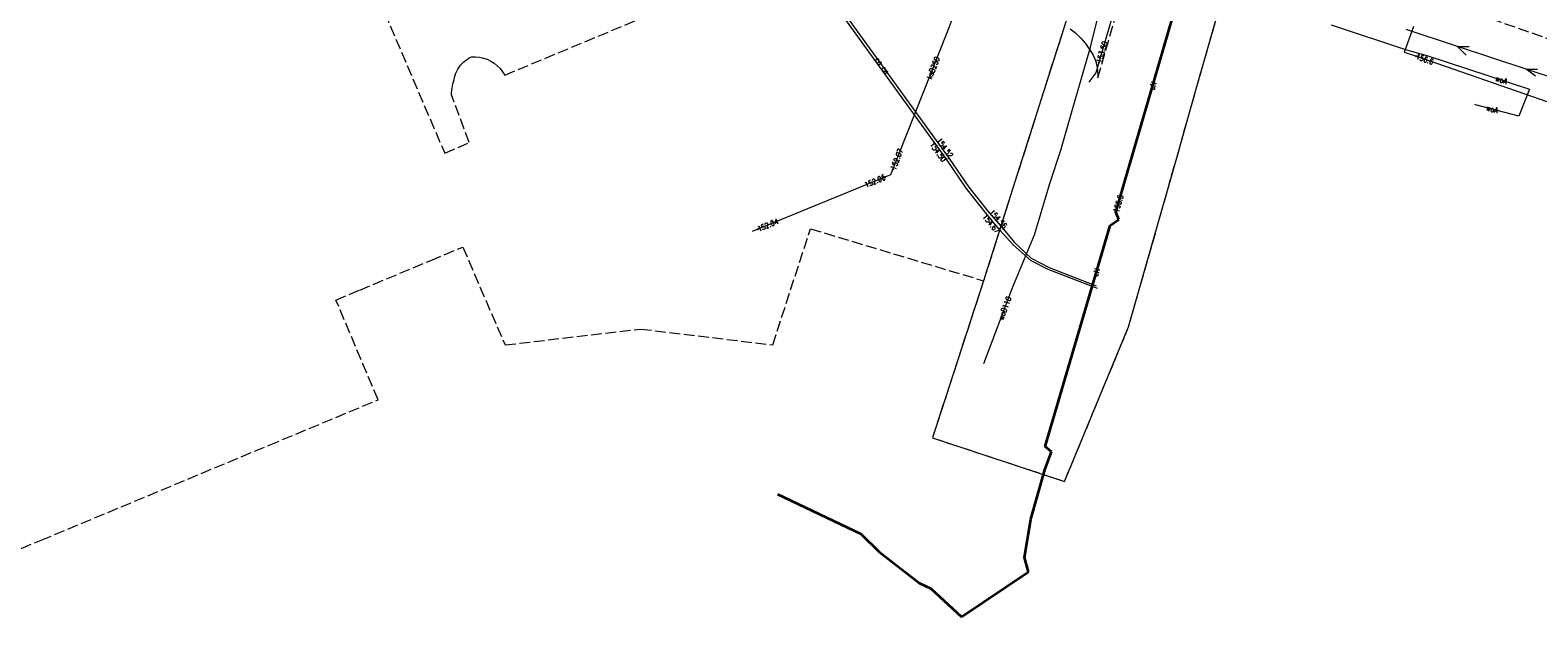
# Model space of a CAD drawing. Header units: metres. Extents: x 7454870 to 7460959, y 5886692 to 5887063.
# Tile 2 of 55: x 7457801 to 7458009, y 5886703 to 5886784. Entities that reach past the tile are written whole.
import ezdxf
from ezdxf.enums import TextEntityAlignment as Align

# ---------------------------------------------------------------- set-up
doc = ezdxf.new("R2010")
doc.units = ezdxf.units.M
doc.header["$MEASUREMENT"] = 0
for name, pattern in [('1_OTKJ', [2, 1.5, -0.5]), ('3_SUCP', [0]), ('3_SUEP_A', [0]), ('3_SUGP', [0]), ('3_SUKP', [0]), ('3_SULO', [0]), ('3_SUPP_P', [2, 1.5, -0.5]), ('3_SUTP_A', [0]), ('3_SUWP', [0]), ('EGDE', [0]), ('EGKK', [2, 1.5, -0.5])]:
    doc.linetypes.add(name, pattern=pattern)
doc.layers.get('0').update_dxf_attribs({"color": 210, "linetype": 'CONTINUOUS', "lineweight": 100})
for name, color, linetype, lineweight in [('Dzialki', 7, 'EGDE', 18), ('Kontury', 3, 'EGKK', 18), ('OTK_L_0', 7, '1_OTKJ', 18), ('P_SUTP_L_0', 30, '3_SUPP_P', 18), ('SUCP_E_T_0', 203, 'CONTINUOUS', 18), ('SUCP_L_0', 203, '3_SUCP', 18), ('SUCR_T_0', 203, 'CONTINUOUS', 18), ('SUEP_E_T_0', 1, 'CONTINUOUS', 0), ('SUEP_L_0', 1, '3_SUEP_A', 18), ('SUER_T_0', 1, 'CONTINUOUS', 18), ('SUGP_L_0', 52, '3_SUGP', 18), ('SUGR_T_0', 52, 'CONTINUOUS', 18), ('SUKP_E_T_0', 36, 'CONTINUOUS', 0), ('SUKP_L_0', 36, '3_SUKP', 18), ('SUKR_T_0', 36, 'CONTINUOUS', 18), ('SUL_L_1', 7, '3_SULO', 35), ('SUTP_L_0', 30, '3_SUTP_A', 18), ('SUTR_T_0', 30, 'CONTINUOUS', 18), ('SUWP_E_T_0', 5, 'CONTINUOUS', 0), ('SUWP_L_0', 5, '3_SUWP', 18)]:
    doc.layers.add(name, color=color, linetype=linetype, lineweight=lineweight)
doc.styles.get("Standard").update_dxf_attribs({"font": 'Simplex.SHX', "width": 0.75})

# ---------------------------------------------------------------- blocks, each defined once
blk = doc.blocks.new('4_SUPS')
at = {"color": 0, "linetype": 'Continuous'}
blk.add_circle((0, 0), 0.0625, dxfattribs=at)

msp = doc.modelspace()

# ---------------------------------------------------------------- linework, layer by layer
at = {"layer": 'Dzialki'}
for p, q in [((7457962.2, 5886776.05), (7457965.68, 5886788.29)), ((7457944.2, 5886785.48), (7457941.44, 5886776.82)), ((7457941.44, 5886776.82), (7457936.79, 5886762.19)), ((7457959.41, 5886766.21), (7457962.2, 5886776.05)), ((7457956.61, 5886756.36), (7457959.41, 5886766.21)), ((7457936.79, 5886762.19), (7457932.77, 5886749.52)), ((7457952.85, 5886743.14), (7457956.61, 5886756.36)), ((7457932.77, 5886749.52), (7457925.7, 5886727.8)), ((7457943.97, 5886721.77), (7457952.85, 5886743.14)), ((7457925.7, 5886727.8), (7457943.97, 5886721.77))]:
    msp.add_line(p, q, dxfattribs=at)
at = {"layer": 'Kontury'}
for p, q in [((7457948.38, 5886798.67), (7457932.77, 5886749.52)), ((7457962.2, 5886776.05), (7457965.68, 5886788.29)), ((7457959.41, 5886766.21), (7457962.2, 5886776.05)), ((7457956.61, 5886756.36), (7457959.41, 5886766.21)), ((7457903.6, 5886740.66), (7457908.82, 5886756.71)), ((7457908.82, 5886756.71), (7457932.77, 5886749.52)), ((7457952.85, 5886743.14), (7457956.61, 5886756.36)), ((7457856.28, 5886752.34), (7457860.71, 5886754.19)), ((7457860.71, 5886754.19), (7457866.56, 5886740.64)), ((7457846.48, 5886748.24), (7457856.28, 5886752.34)), ((7457932.77, 5886749.52), (7457925.7, 5886727.8)), ((7457843.16, 5886746.86), (7457846.48, 5886748.24)), ((7457849, 5886733.06), (7457843.16, 5886746.86)), ((7457866.56, 5886740.64), (7457885.33, 5886742.85)), ((7457885.33, 5886742.85), (7457903.6, 5886740.66)), ((7457943.97, 5886721.77), (7457952.85, 5886743.14)), ((7457833.91, 5886726.78), (7457849, 5886733.06)), ((7457811.6, 5886717.48), (7457833.91, 5886726.78)), ((7457925.7, 5886727.8), (7457943.97, 5886721.77)), ((7457802.36, 5886713.64), (7457811.6, 5886717.48)), ((7457777.41, 5886703.4), (7457802.36, 5886713.64))]:
    msp.add_line(p, q, dxfattribs=at)
at = {"layer": 'OTK_L_0', "linetype": '1_OTKJ'}
for p, q in [((7457847.51, 5886792.15), (7457858.22, 5886767.17)), ((7457866.51, 5886777.97), (7457901.52, 5886792.54)), ((7457948.57, 5886777.58), (7457952.47, 5886791.11)), ((7457944.75, 5886784.36), (7457945.14, 5886784.07)), ((7457945.14, 5886784.07), (7457945.52, 5886783.75)), ((7457945.52, 5886783.75), (7457945.89, 5886783.42)), ((7457945.89, 5886783.42), (7457946.23, 5886783.08)), ((7457946.23, 5886783.08), (7457946.56, 5886782.71)), ((7457946.56, 5886782.71), (7457946.87, 5886782.33)), ((7457861.35, 5886780.19), (7457861.62, 5886780.36)), ((7457861.62, 5886780.36), (7457861.91, 5886780.5)), ((7457861.91, 5886780.5), (7457862.46, 5886780.51)), ((7457862.46, 5886780.51), (7457863.02, 5886780.45)), ((7457863.02, 5886780.45), (7457863.56, 5886780.33)), ((7457946.87, 5886782.33), (7457947.17, 5886781.94)), ((7457947.17, 5886781.94), (7457947.44, 5886781.53)), ((7457947.44, 5886781.53), (7457947.69, 5886781.11)), ((7457947.69, 5886781.11), (7457947.92, 5886780.71)), ((7457947.92, 5886780.71), (7457948.12, 5886780.29)), ((7457859.76, 5886778.23), (7457859.89, 5886778.52)), ((7457859.89, 5886778.52), (7457860.04, 5886778.81)), ((7457860.04, 5886778.81), (7457860.21, 5886779.08)), ((7457860.21, 5886779.08), (7457860.4, 5886779.33)), ((7457860.4, 5886779.33), (7457860.62, 5886779.57)), ((7457860.62, 5886779.57), (7457860.84, 5886779.8)), ((7457860.84, 5886779.8), (7457861.09, 5886780)), ((7457861.09, 5886780), (7457861.35, 5886780.19)), ((7457863.56, 5886780.33), (7457864.08, 5886780.15)), ((7457864.08, 5886780.15), (7457864.58, 5886779.91)), ((7457864.58, 5886779.91), (7457865.05, 5886779.62)), ((7457865.05, 5886779.62), (7457865.49, 5886779.27)), ((7457865.49, 5886779.27), (7457865.88, 5886778.88)), ((7457865.88, 5886778.88), (7457866.22, 5886778.44)), ((7457866.22, 5886778.44), (7457866.51, 5886777.97)), ((7457948.12, 5886780.29), (7457948.29, 5886779.86)), ((7457948.29, 5886779.86), (7457948.41, 5886779.42)), ((7457948.41, 5886779.42), (7457948.51, 5886778.96)), ((7457948.51, 5886778.96), (7457948.56, 5886778.51)), ((7457948.56, 5886778.51), (7457948.58, 5886778.04)), ((7457859.25, 5886776.14), (7457859.3, 5886776.45)), ((7457859.3, 5886776.45), (7457859.36, 5886776.75)), ((7457859.36, 5886776.75), (7457859.42, 5886777.05)), ((7457859.42, 5886777.05), (7457859.5, 5886777.35)), ((7457859.5, 5886777.35), (7457859.58, 5886777.64)), ((7457859.58, 5886777.64), (7457859.66, 5886777.94)), ((7457859.66, 5886777.94), (7457859.76, 5886778.23)), ((7457948.58, 5886778.04), (7457948.57, 5886777.58)), ((7457859.14, 5886775.23), (7457859.17, 5886775.54)), ((7457861.62, 5886768.63), (7457859.14, 5886775.23)), ((7457859.17, 5886775.54), (7457859.2, 5886775.84)), ((7457859.2, 5886775.84), (7457859.25, 5886776.14)), ((7457858.22, 5886767.17), (7457861.62, 5886768.63))]:
    msp.add_line(p, q, dxfattribs=at)
at = {"layer": 'P_SUTP_L_0', "linetype": '3_SUPP_P'}
msp.add_line((7457985.99, 5886791.73), (7458028.97, 5886776.68), dxfattribs=at)
at = {"layer": 'SUCP_L_0', "linetype": '3_SUCP'}
for p, q in [((7457927.66, 5886766.33), (7457913.79, 5886785.46)), ((7457914.18, 5886785.58), (7457928.01, 5886766.44)), ((7457930.38, 5886762.33), (7457927.66, 5886766.33)), ((7457928.01, 5886766.44), (7457930.75, 5886762.45)), ((7457933.16, 5886758.8), (7457930.38, 5886762.33)), ((7457930.75, 5886762.45), (7457933.54, 5886758.93)), ((7457935.08, 5886756.48), (7457933.16, 5886758.8)), ((7457933.54, 5886758.93), (7457935.55, 5886756.68)), ((7457936.86, 5886754.48), (7457935.08, 5886756.48)), ((7457935.55, 5886756.68), (7457937.07, 5886754.8)), ((7457939.38, 5886752.29), (7457936.86, 5886754.48)), ((7457937.07, 5886754.8), (7457939.38, 5886752.65)), ((7457939.38, 5886752.65), (7457941.84, 5886751.37)), ((7457941.71, 5886751.07), (7457939.38, 5886752.29)), ((7457941.84, 5886751.37), (7457948.34, 5886748.8)), ((7457948.54, 5886748.46), (7457941.71, 5886751.07))]:
    msp.add_line(p, q, dxfattribs=at)
at = {"layer": 'SUEP_L_0', "linetype": '3_SUEP_A'}
for p, q in [((7457951.07, 5886759.01), (7457959.16, 5886786.69)), ((7457998.37, 5886781.92), (7457991.24, 5886784.28)), ((7458007.86, 5886778.78), (7457998.37, 5886781.92)), ((7457999.56, 5886780.74), (7457998.37, 5886781.92)), ((7457998.37, 5886781.92), (7457999.95, 5886781.92)), ((7458012.61, 5886777.21), (7458007.86, 5886778.78)), ((7458009.13, 5886777.83), (7458007.86, 5886778.78)), ((7458007.86, 5886778.78), (7458009.44, 5886778.78)), ((7457950.28, 5886757.16), (7457951.5, 5886757.99)), ((7457951.5, 5886757.99), (7457951.07, 5886759.01)), ((7457941.3, 5886726.6), (7457950.28, 5886757.16)), ((7457942.18, 5886725.88), (7457941.3, 5886726.6)), ((7457941.26, 5886723.39), (7457942.18, 5886725.88))]:
    msp.add_line(p, q, dxfattribs=at)
at = {"layer": 'SUGP_L_0', "linetype": '3_SUGP'}
for p, q in [((7457953.98, 5886797.69), (7457948.32, 5886778.3)), ((7457948.32, 5886778.3), (7457947.34, 5886776.99))]:
    msp.add_line(p, q, dxfattribs=at)
at = {"layer": 'SUKP_L_0', "linetype": '3_SUKP'}
for p, q in [((7457927.83, 5886784.09), (7457938.99, 5886813.79)), ((7457919.92, 5886764.2), (7457927.83, 5886784.09)), ((7457900.81, 5886756.36), (7457919.92, 5886764.2))]:
    msp.add_line(p, q, dxfattribs=at)
at = {"layer": 'SUL_L_1', "linetype": '3_SULO'}
for p, q in [((7457951.07, 5886759.01), (7457959.16, 5886786.69)), ((7457950.28, 5886757.16), (7457951.5, 5886757.99)), ((7457951.5, 5886757.99), (7457951.07, 5886759.01)), ((7457941.3, 5886726.6), (7457950.28, 5886757.16)), ((7457942.18, 5886725.88), (7457941.3, 5886726.6)), ((7457941.26, 5886723.39), (7457942.18, 5886725.88)), ((7457939.3, 5886716.53), (7457941.26, 5886723.39)), ((7457904.28, 5886720), (7457915.79, 5886714.52)), ((7457938.42, 5886711.23), (7457939.3, 5886716.53)), ((7457915.79, 5886714.52), (7457918.35, 5886712.05)), ((7457918.35, 5886712.05), (7457923.93, 5886707.68)), ((7457938.97, 5886709.26), (7457938.42, 5886711.23)), ((7457923.93, 5886707.68), (7457925.49, 5886706.95)), ((7457929.74, 5886703.04), (7457938.97, 5886709.26)), ((7457925.49, 5886706.95), (7457929.74, 5886703.04))]:
    msp.add_line(p, q, dxfattribs=at)
at = {"layer": 'SUTP_L_0', "linetype": '3_SUTP_A'}
for p, q in [((7457992.28, 5886784.69), (7457991.18, 5886781.72)), ((7457991.18, 5886781.72), (7457990.97, 5886781.15)), ((7457990.97, 5886781.15), (7457992.39, 5886780.66)), ((7457992.39, 5886780.66), (7458015.88, 5886772.52))]:
    msp.add_line(p, q, dxfattribs=at)
at = {"layer": 'SUWP_L_0', "linetype": '3_SUWP'}
for p, q in [((7457947.55, 5886781.84), (7457949.53, 5886789.69)), ((7457980.88, 5886784.93), (7457991.31, 5886781.47)), ((7457944.84, 5886772.43), (7457947.55, 5886781.84)), ((7457991.31, 5886781.47), (7457994.09, 5886780.68)), ((7457994.09, 5886780.68), (7458008.3, 5886776.03)), ((7458008.3, 5886776.03), (7458006.86, 5886772.27)), ((7457943.45, 5886767.59), (7457944.84, 5886772.43)), ((7458000.86, 5886773.87), (7458000.74, 5886773.9)), ((7458006.86, 5886772.27), (7458000.86, 5886773.87)), ((7457941.96, 5886762.96), (7457943.45, 5886767.59)), ((7457939.83, 5886755.89), (7457941.96, 5886762.96)), ((7457936.81, 5886748.67), (7457939.83, 5886755.89)), ((7457932.8, 5886738.08), (7457936.81, 5886748.67))]:
    msp.add_line(p, q, dxfattribs=at)

# ---------------------------------------------------------------- block references
at = {"layer": 'SUCR_T_0'}
for p in [(7457927.66, 5886766.33), (7457928.01, 5886766.44), (7457935.08, 5886756.48), (7457935.55, 5886756.68)]:
    msp.add_blockref('4_SUPS', p, dxfattribs=at)
at = {"layer": 'SUER_T_0'}
msp.add_blockref('4_SUPS', (7457951.07, 5886759.01), dxfattribs=at)
at = {"layer": 'SUGR_T_0'}
msp.add_blockref('4_SUPS', (7457948.73, 5886779.7), dxfattribs=at)
at = {"layer": 'SUKR_T_0'}
for p in [(7457919.15, 5886763.89), (7457920.21, 5886764.93), (7457901.53, 5886756.65)]:
    msp.add_blockref('4_SUPS', p, dxfattribs=at)
at = {"layer": 'SUTR_T_0', "rotation": 340.881685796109}
msp.add_blockref('4_SUPS', (7457992.65, 5886780.57), dxfattribs=at)

# ---------------------------------------------------------------- texts
at = {"layer": 'SUCP_E_T_0', "lineweight": 9, "width": 0.7}
for p in [(7457918, 5886780.29), (7457918.89, 5886779.06)]:
    msp.add_text('cn', height=0.75, rotation=305.8348, dxfattribs=at).set_placement(p, align=Align.MIDDLE_LEFT)
at = {"layer": 'SUCR_T_0', "lineweight": 9, "width": 0.7}
for s, rotation, p in [('154.50', 305.9315, (7457927.66, 5886766.33)), ('154.67', 309.4115, (7457935.08, 5886756.48))]:
    msp.add_text(s, height=0.75, rotation=rotation, dxfattribs=at).set_placement(p, align=Align.TOP_RIGHT)
for s, rotation, p in [('154.52', 305.8615, (7457928.01, 5886766.44)), ('154.56', 311.7516, (7457935.55, 5886756.68))]:
    msp.add_text(s, height=0.75, rotation=rotation, dxfattribs=at).set_placement(p, align=Align.RIGHT)
at = {"layer": 'SUEP_E_T_0', "lineweight": 9, "width": 0.7}
for rotation, p in [(73.708, (7457956.19, 5886776.51)), (73.6247, (7457948.38, 5886750.7))]:
    msp.add_text('eN', height=0.75, rotation=rotation, dxfattribs=at).set_placement(p, align=Align.MIDDLE)
at = {"layer": 'SUER_T_0', "lineweight": 9, "width": 0.7}
msp.add_text('155.5', height=0.75, rotation=73.708, dxfattribs=at).set_placement((7457951.07, 5886759.01), align=Align.MIDDLE_LEFT)
at = {"layer": 'SUGR_T_0', "lineweight": 9, "width": 0.7}
msp.add_text('153.50', height=0.75, rotation=73.7115, dxfattribs=at).set_placement((7457948.73, 5886779.7), align=Align.MIDDLE_LEFT)
at = {"layer": 'SUKP_E_T_0', "lineweight": 9, "width": 0.7}
msp.add_text('ksD250', height=0.75, rotation=68.3068, dxfattribs=at).set_placement((7457925.22, 5886777.51), align=Align.MIDDLE_LEFT)
at = {"layer": 'SUKR_T_0', "lineweight": 9, "width": 0.7}
for s, rotation, p in [('152.07', 68.2915, (7457920.21, 5886764.93)), ('152.04', 22.3117, (7457901.53, 5886756.65))]:
    msp.add_text(s, height=0.75, rotation=rotation, dxfattribs=at).set_placement(p, align=Align.MIDDLE_LEFT)
msp.add_text('152.06', height=0.75, rotation=22.3117, dxfattribs=at).set_placement((7457919.15, 5886763.89), align=Align.MIDDLE_RIGHT)
at = {"layer": 'SUTR_T_0', "lineweight": 9, "width": 0.7}
msp.add_text('156.6', height=0.75, rotation=340.8817, dxfattribs=at).set_placement((7457992.65, 5886780.57), align=Align.MIDDLE_LEFT)
at = {"layer": 'SUWP_E_T_0', "lineweight": 9, "width": 0.7}
for rotation, p in [(341.8801, (7458003.64, 5886777.55)), (345.0686, (7458002.35, 5886773.47))]:
    msp.add_text('woA', height=0.75, rotation=rotation, dxfattribs=at).set_placement(p, align=Align.MIDDLE_LEFT)
msp.add_text('woD110', height=0.75, rotation=69.2396, dxfattribs=at).set_placement((7457935.7, 5886745.72), align=Align.MIDDLE)

doc.saveas('drawing.dxf')
